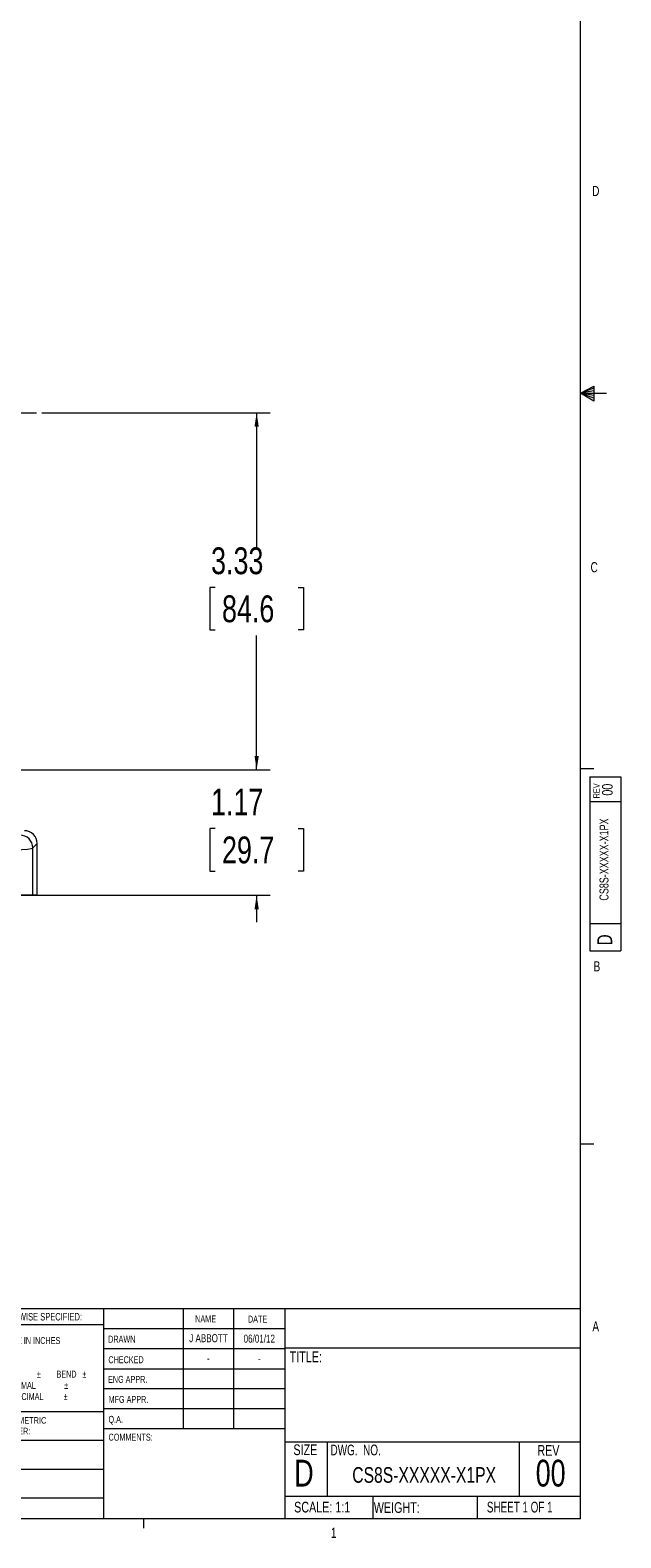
# Model space of a CAD drawing. Header units: inches. Extents: x 0.3 to 33.9, y 0.2 to 21.6.
# Tile 13 of 21: x 28.4 to 33.9, y 0.2 to 14.3. Entities that reach past the tile are written whole.
import ezdxf

# ---------------------------------------------------------------- set-up
doc = ezdxf.new("R2010")
doc.units = ezdxf.units.IN
doc.header["$MEASUREMENT"] = 0
doc.layers.add('SLD-0', color=7, linetype='Continuous', lineweight=15)
doc.styles.add('SLDTEXTSTYLE0', font='TXT', dxfattribs={"width": 0.75})
doc.styles.add('SLDTEXTSTYLE1', font='TXT', dxfattribs={"width": 0.6875})
doc.styles.add('SLDTEXTSTYLE2', font='TXT', dxfattribs={"width": 0.694444})
doc.dimstyles.new('SLDDIMSTYLE0', dxfattribs={"dimtxt": 0.25, "dimasz": 0.13, "dimexe": 0, "dimexo": 0.0625, "dimgap": 0.0625, "dimtad": 0, "dimtih": 1, "dimtoh": 1, "dimrnd": 1e-09, "dimzin": 12, "dimdsep": 46, "dimtxsty": 'SLDTEXTSTYLE0', "dimsah": 1, "dimcen": 0.09, "dimadec": 0, "dimazin": 3, "dimtfac": 1, "dimtofl": 0, "dimtmove": 0, "dimatfit": 3, "dimfxl": 1, "dimfrac": 2, "dimtolj": 1, "dimtzin": 12, "dimarcsym": 0})
doc.dimstyles.new('SLDDIMSTYLE1', dxfattribs={"dimtxt": 0.25, "dimasz": 0.13, "dimexe": 0, "dimexo": 0.0625, "dimgap": 0.0625, "dimtad": 0, "dimtih": 1, "dimtoh": 1, "dimrnd": 1e-09, "dimzin": 12, "dimdsep": 46, "dimtxsty": 'SLDTEXTSTYLE0', "dimsah": 1, "dimcen": 0.09, "dimadec": 0, "dimazin": 3, "dimtfac": 1, "dimtmove": 0, "dimatfit": 0, "dimfxl": 1, "dimfrac": 2, "dimtolj": 1, "dimtzin": 12, "dimarcsym": 0})

# ---------------------------------------------------------------- blocks, each defined once
blk = doc.blocks.new('SW_NOTE_0')
at = {"color": 0, "linetype": 'Continuous', "lineweight": 0, "char_height": 0.06, "attachment_point": 1, "style": 'SLDTEXTSTYLE0'}
for s, insert in [('INTERPRET GEOMETRIC', (0, 0.077)), ('TOLERANCING PER:', (0, -0.022))]:
    blk.add_mtext(s, dxfattribs=dict(at, insert=insert))
blk = doc.blocks.new('SW_NOTE_1')
at = {"color": 0, "linetype": 'Continuous', "lineweight": 0, "char_height": 0.065, "attachment_point": 1, "style": 'SLDTEXTSTYLE0'}
for s, insert in [('DIMENSIONS ARE IN INCHES', (0, 0.084)), ('TOLERANCES:', (0, -0.021)), ('FRACTIONAL', (0, -0.125)), ('%%p', (0.518, -0.125)), ('ANGULAR: MACH', (0, -0.229)), ('%%p', (0.723, -0.229)), ('BEND', (0.907, -0.229)), ('%%p', (1.148, -0.229)), ('TWO PLACE DECIMAL', (0, -0.334)), ('%%p', (0.979, -0.334)), ('THREE PLACE DECIMAL', (0, -0.438)), ('%%p', (0.974, -0.438))]:
    blk.add_mtext(s, dxfattribs=dict(at, insert=insert))
blk = doc.blocks.new('_D_1')
at = {"layer": 'SLD-0'}
for p, q in [((30.502, 7.398), (30.502, 7.648)), ((26.428, 7.398), (30.627, 7.398)), ((30.115, 6.85), (30.065, 6.85)), ((30.065, 6.85), (30.065, 6.453)), ((30.889, 6.85), (30.94, 6.85)), ((30.94, 6.85), (30.94, 6.453)), ((30.065, 6.453), (30.115, 6.453)), ((30.94, 6.453), (30.889, 6.453)), ((26.465, 6.228), (30.627, 6.228)), ((30.502, 6.228), (30.502, 5.978))]:
    blk.add_line(p, q, dxfattribs=at)
for points in [[(30.502, 7.398), (30.522, 7.528), (30.482, 7.528)], [(30.502, 6.228), (30.482, 6.098), (30.522, 6.098)]]:
    blk.add_solid(points, dxfattribs=at)
at = {"layer": 'SLD-0', "char_height": 0.25, "attachment_point": 1, "style": 'SLDTEXTSTYLE0'}
for s, insert in [('1.17', (30.077, 7.223, -1.433)), ('29.7', (30.179, 6.776, -1.433))]:
    blk.add_mtext(s, dxfattribs=dict(at, insert=insert))
blk = doc.blocks.new('_D_2')
at = {"layer": 'SLD-0'}
for p, q in [((28.499, 10.728), (30.627, 10.728)), ((30.502, 10.728), (30.502, 9.474)), ((30.115, 9.1), (30.065, 9.1)), ((30.065, 9.1), (30.065, 8.703)), ((30.889, 9.1), (30.94, 9.1)), ((30.94, 9.1), (30.94, 8.703)), ((30.065, 8.703), (30.115, 8.703)), ((30.502, 7.398), (30.502, 8.652)), ((30.94, 8.703), (30.889, 8.703)), ((26.428, 7.398), (30.627, 7.398))]:
    blk.add_line(p, q, dxfattribs=at)
for points in [[(30.502, 10.728), (30.482, 10.598), (30.522, 10.598)], [(30.502, 7.398), (30.522, 7.528), (30.482, 7.528)]]:
    blk.add_solid(points, dxfattribs=at)
at = {"layer": 'SLD-0', "char_height": 0.25, "attachment_point": 1, "style": 'SLDTEXTSTYLE0'}
for s, insert in [('3.33', (30.077, 9.473, -1.433)), ('84.6', (30.179, 9.025, -1.433))]:
    blk.add_mtext(s, dxfattribs=dict(at, insert=insert))
blk = doc.blocks.new('SW_CENTERMARKSYMBOL_0')
at = {"layer": 'SLD-0', "color": 0}
for p, q in [((0, 1), (0, 3.456)), ((0, 0), (0, 0.5)), ((-1, 0), (-3.456, 0)), ((0, 0), (-0.5, 0)), ((0, 0), (0, -0.5)), ((0, 0), (0.5, 0)), ((1, 0), (3.456, 0)), ((0, -1), (0, -3.456))]:
    blk.add_line(p, q, dxfattribs=at)

msp = doc.modelspace()

# ---------------------------------------------------------------- linework, layer by layer
at = {"color": 7, "linetype": 'Continuous', "lineweight": 0}
for p, q in [((33.523, 0.411), (33.523, 21.411)), ((33.523, 10.911), (33.647, 10.976)), ((33.647, 10.976), (33.647, 10.837)), ((33.647, 10.958), (33.523, 10.911)), ((33.647, 10.934), (33.523, 10.911)), ((33.647, 10.891), (33.523, 10.911)), ((33.647, 10.865), (33.523, 10.911)), ((33.647, 10.837), (33.523, 10.911)), ((33.523, 10.911), (33.766, 10.911)), ((33.523, 7.411), (33.648, 7.411)), ((33.61, 7.332), (33.9, 7.332)), ((33.61, 7.332), (33.61, 5.709)), ((33.9, 7.332), (33.9, 5.709)), ((33.9, 7.099), (33.61, 7.099)), ((33.61, 5.965), (33.9, 5.965)), ((33.61, 5.709), (33.9, 5.709)), ((33.523, 3.911), (33.648, 3.911)), ((25.714, 2.375), (33.523, 2.375)), ((29.073, 2.375), (29.073, 0.411)), ((29.817, 2.375), (29.817, 1.25)), ((30.285, 2.375), (30.285, 1.25)), ((30.764, 2.375), (30.764, 0.411)), ((29.073, 2.221), (27.691, 2.221)), ((29.073, 2.187), (30.764, 2.187)), ((29.073, 2), (30.764, 2)), ((30.764, 2.008), (33.523, 2.008)), ((29.073, 1.812), (30.764, 1.812)), ((30.764, 1.625), (29.073, 1.625)), ((27.691, 1.414), (29.073, 1.414)), ((30.764, 1.437), (29.073, 1.437)), ((27.691, 1.144), (29.073, 1.144)), ((30.764, 1.25), (29.073, 1.25)), ((30.764, 1.13), (33.523, 1.13)), ((31.16, 1.13), (31.16, 0.623)), ((32.951, 1.13), (32.951, 0.623)), ((27.691, 0.874), (29.073, 0.874)), ((25.714, 0.607), (29.073, 0.607)), ((30.764, 0.623), (33.523, 0.623)), ((31.587, 0.623), (31.587, 0.411)), ((32.559, 0.623), (32.559, 0.411)), ((33.523, 0.411), (0.523, 0.411)), ((29.448, 0.411), (29.448, 0.326))]:
    msp.add_line(p, q, dxfattribs=at)
at = {"color": 7, "linetype": 'Continuous', "lineweight": 15}
for p, q in [((28.414, 6.669), (28.455, 6.71)), ((28.414, 6.228), (28.414, 6.669)), ((28.455, 6.228), (28.455, 6.71)), ((28.414, 6.228), (28.189, 6.228)), ((28.455, 6.228), (28.414, 6.228))]:
    msp.add_line(p, q, dxfattribs=at)
msp.add_arc((28.294, 6.669), 0.12, 0.046, 89.954, dxfattribs=at)
for centre, major_axis, ratio, start_param, end_param in [((28.335, 6.71), (0.0849, 0.0849), 0.999315, 5.49813, 7.068241), ((26.415, 6.67), (2, 0), 0.024615, 4.712389, 6.257005)]:
    msp.add_ellipse(centre, major_axis=major_axis, ratio=ratio, start_param=start_param, end_param=end_param, dxfattribs=at)

# ---------------------------------------------------------------- block references
at = {"color": 7, "linetype": 'Continuous', "lineweight": 0}
for name, p in [('SW_NOTE_1', (27.728, 2.023)), ('SW_NOTE_0', (27.716, 1.283))]:
    msp.add_blockref(name, p, dxfattribs=at)
at = {"layer": 'SLD-0'}
msp.add_blockref('SW_CENTERMARKSYMBOL_0', (24.993, 10.728), dxfattribs=at)

# ---------------------------------------------------------------- texts
at = {"color": 7, "linetype": 'Continuous', "lineweight": 0}
for s, insert, char_height, attachment_point, style in [('D', (33.632, 12.844), 0.0938, 1, 'SLDTEXTSTYLE0'), ('C', (33.617, 9.335), 0.0938, 1, 'SLDTEXTSTYLE0'), ('B', (33.645, 5.612), 0.0938, 1, 'SLDTEXTSTYLE0'), ('UNLESS OTHERWISE SPECIFIED:', (27.738, 2.332), 0.07, 1, 'SLDTEXTSTYLE0'), ('NAME', (29.929, 2.309), 0.065, 1, 'SLDTEXTSTYLE0'), ('DATE', (30.421, 2.307), 0.065, 1, 'SLDTEXTSTYLE0'), ('A', (33.634, 2.253), 0.0938, 1, 'SLDTEXTSTYLE0'), ('DRAWN', (29.117, 2.12), 0.065, 1, 'SLDTEXTSTYLE0'), ('J ABBOTT', (30.053, 2.134), 0.075, 2, 'SLDTEXTSTYLE0'), ('06/01/12', (30.527, 2.13), 0.075, 2, 'SLDTEXTSTYLE0'), ('TITLE:', (30.81, 1.973), 0.1, 1, 'SLDTEXTSTYLE0'), ('CHECKED', (29.119, 1.928), 0.065, 1, 'SLDTEXTSTYLE0'), ('-', (30.052, 1.946), 0.075, 2, 'SLDTEXTSTYLE0'), ('-', (30.528, 1.942), 0.075, 2, 'SLDTEXTSTYLE0'), ('ENG APPR.', (29.116, 1.745), 0.065, 1, 'SLDTEXTSTYLE0'), ('MFG APPR.', (29.121, 1.558), 0.065, 1, 'SLDTEXTSTYLE0'), ('Q.A.', (29.12, 1.372), 0.065, 1, 'SLDTEXTSTYLE0'), ('COMMENTS:', (29.121, 1.206), 0.065, 1, 'SLDTEXTSTYLE0'), ('SIZE', (30.845, 1.106), 0.1, 1, 'SLDTEXTSTYLE0'), ('DWG.  NO.', (31.191, 1.104), 0.1, 1, 'SLDTEXTSTYLE2'), ('REV', (33.121, 1.1), 0.1, 1, 'SLDTEXTSTYLE0'), ('D', (30.853, 0.963), 0.25, 1, 'SLDTEXTSTYLE0'), ('CS8S-XXXXX-X1PX', (32.065, 0.894), 0.14583, 2, 'SLDTEXTSTYLE0'), ('00', (33.245, 0.963), 0.25, 2, 'SLDTEXTSTYLE0'), ('SCALE: 1:1', (30.852, 0.571), 0.1, 1, 'SLDTEXTSTYLE0'), ('WEIGHT:', (31.595, 0.567), 0.1, 1, 'SLDTEXTSTYLE0'), ('SHEET 1 OF 1', (32.65, 0.571), 0.1, 1, 'SLDTEXTSTYLE1'), ('1', (31.195, 0.328), 0.0938, 1, 'SLDTEXTSTYLE0')]:
    msp.add_mtext(s, dxfattribs=dict(at, insert=insert, char_height=char_height, attachment_point=attachment_point, style=style))
at = {"color": 7, "linetype": 'Continuous', "lineweight": 0, "rotation": 90, "style": 'SLDTEXTSTYLE0'}
for s, insert, char_height, attachment_point in [('REV', (33.642, 7.131), 0.06, 1), ('00', (33.724, 7.213), 0.1, 2), ('CS8S-XXXXX-X1PX', (33.701, 6.561), 0.08333, 2), ('D', (33.681, 5.763), 0.138, 1)]:
    msp.add_mtext(s, dxfattribs=dict(at, insert=insert, char_height=char_height, attachment_point=attachment_point))

# ---------------------------------------------------------------- dimensions: what is measured, and where the dimension line sits
at = {"layer": 'SLD-0'}
for base, p1, p2, dimstyle, picture, middle in [((30.502, 10.728), (26.378, 7.398), (28.449, 10.728), 'SLDDIMSTYLE0', '_D_2', (30.502, 9.063)), ((30.502, 7.398), (26.415, 6.228), (26.378, 7.398), 'SLDDIMSTYLE1', '_D_1', (30.502, 6.813))]:
    dim = msp.add_linear_dim(base=base, p1=p1, p2=p2, angle=90, dimstyle=dimstyle, dxfattribs=at)
    dim.commit()
    dim.dimension.update_dxf_attribs({"geometry": picture, "text_midpoint": middle, "dimtype": 160})

doc.saveas('drawing.dxf')
